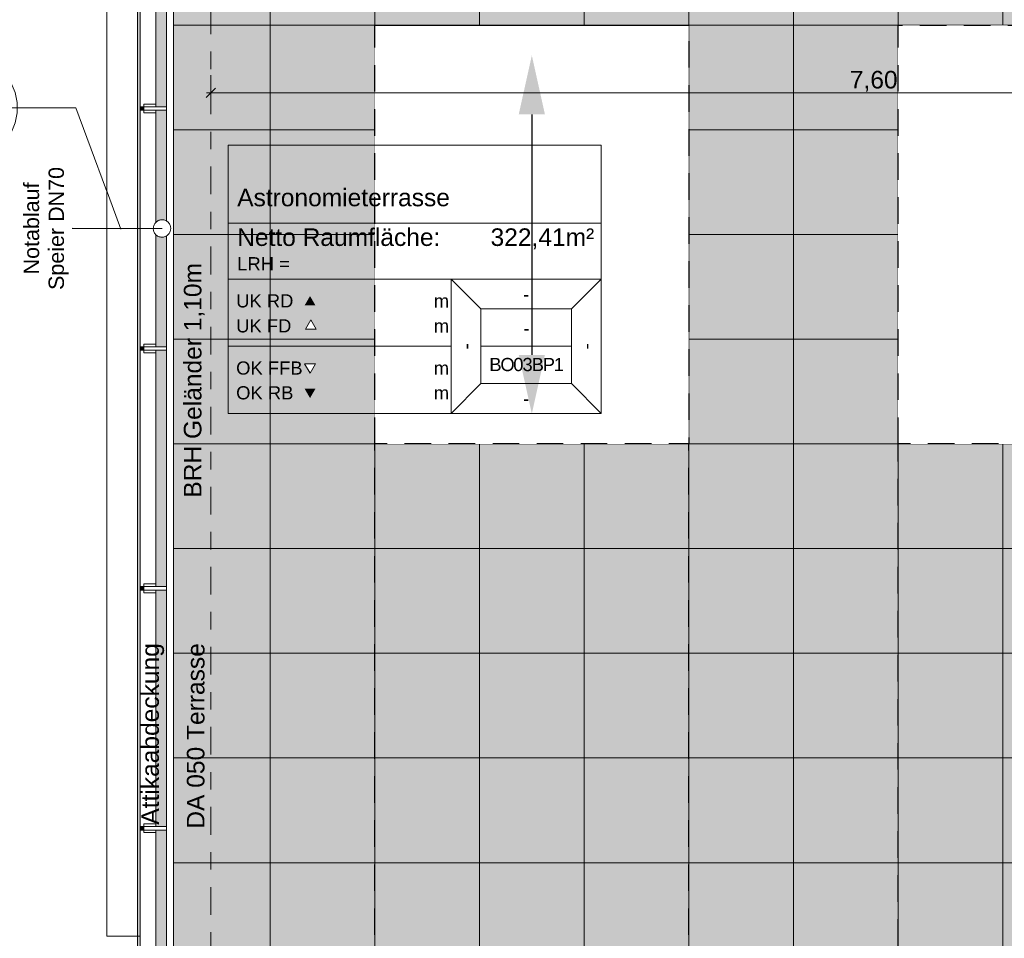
# Model space of a CAD drawing. Header units: metres. Extents: x -180 to 4, y -50 to 6.
# Tile 31 of 44: x -176.52 to -170.87, y -19.89 to -14.63. Entities that reach past the tile are written whole.
import ezdxf

# ---------------------------------------------------------------- set-up
doc = ezdxf.new("R2010")
doc.units = ezdxf.units.M
doc.header["$LTSCALE"] = 0.05
doc.header["$PDMODE"] = 1
doc.header["$PDSIZE"] = -2
doc.linetypes.add('ISO-02 Strichlinie', pattern=[3.81, 3.048, -0.762])
doc.linetypes.add('Linienart-53', pattern=[5.291531, 3.175, -1.058062, 0.352704, -0.705764])
doc.layers.get('0').update_dxf_attribs({"lineweight": 25})
for name, color, linetype, lineweight, true_color in [('30 -33 Aussenwände- 7 Fassade_ Elemente', 7, 'Continuous', 9, 0x00aacc), ('30 -34 Innenwände- 6 Elemente', 7, 'Continuous', 9, 0xff6633), ('30 -36 Dächer- 3 Dachbeläge', 7, 'Continuous', 15, 0x9999ff), ('30 -36 Dächer- 4 Dachbekleidungen', 7, 'Continuous', 9, 0xccccff), ('70 -72 Beschriftung- 1 Beschriftung allgemein', 7, 'Continuous', 9, 0xff6633), ('70 -72 Beschriftung- 7 Detailverweise', 7, 'Continuous', 9, 0x00dd00), ('70 -75 Raumstempel- 1 Raumstempel', 1, 'Continuous', 50, 0xff0000), ('70 -76 Bemaßung- 2 Allgemein', 7, 'Continuous', 5, 0x6666cc)]:
    doc.layers.add(name, color=color, linetype=linetype, lineweight=lineweight, true_color=true_color)
for name, color, linetype, lineweight in [('40 -41 Abwasser_Wasser_Gas- 2 Wasser-1', 7, 'Continuous', 15), ('60- 61 allgemeine Ausstattung- 4 Terrassen', 7, 'Continuous', 9), ('70 -71 Achsen- 1 Gebäudeachsen', 7, 'Linienart-53', 18), ('Keine', 7, 'Continuous', 9)]:
    doc.layers.add(name, color=color, linetype=linetype, lineweight=lineweight)
doc.styles.add('Arial', font='arial.ttf')
doc.dimstyles.new('k+k_klein', dxfattribs={"dimtxt": 0.160649, "dimasz": 0.05302, "dimexe": 0.05, "dimexo": 0.15, "dimgap": 0.005, "dimtad": 1, "dimdec": 3, "dimtxsty": 'Arial', "dimblk": 'VW_SLASH-2', "dimblk1": 'VW_SLASH-2', "dimblk2": 'VW_SLASH-2', "dimcen": 0, "dimdle": 0.025, "dimadec": 3, "dimazin": 0, "dimtfac": 0.75, "dimtdec": 3, "dimtix": 1, "dimtmove": 0, "dimatfit": 0, "dimldrblk": 'VW_FILLEDARROW', "dimfxl": 0.1, "dimfxlon": 1, "dimfrac": 2, "dimtolj": 1, "dimarcsym": 0})

# ---------------------------------------------------------------- blocks, each defined once
blk = doc.blocks.new('Gruppe-6674')
at = {"color": 255}
blk.add_wipeout([(-175.826, -12.117), (-175.826, -31.602), (-163.6783, -31.602), (-163.6783, -37.207), (-163.781, -37.207), (-163.781, -37.297), (-163.5883, -37.297), (-163.5883, -31.512), (-175.736, -31.512), (-175.736, -12.117)], dxfattribs=at).dxf.layer = '30 -34 Innenwände- 6 Elemente'
at = {"layer": '30 -34 Innenwände- 6 Elemente', "flags": 128}
blk.add_lwpolyline([(-175.826, -12.117), (-175.826, -31.602), (-163.6783, -31.602), (-163.6783, -37.207), (-163.781, -37.207), (-163.781, -37.297), (-163.5883, -37.297), (-163.5883, -31.512), (-175.736, -31.512), (-175.736, -12.117)], close=True, dxfattribs=at)
blk = doc.blocks.new('Gruppe-6675')
at = {"color": 255}
blk.add_wipeout([(-175.676, -12.117), (-175.676, -31.452), (-163.5283, -31.452), (-163.5283, -37.357), (-163.781, -37.357), (-163.781, -37.397), (-163.4883, -37.397), (-163.4883, -31.412), (-175.636, -31.412), (-175.636, -12.117)], dxfattribs=at).dxf.layer = '30 -34 Innenwände- 6 Elemente'
at = {"layer": '30 -34 Innenwände- 6 Elemente', "flags": 128}
blk.add_lwpolyline([(-175.676, -12.117), (-175.676, -31.452), (-163.5283, -31.452), (-163.5283, -37.357), (-163.781, -37.357), (-163.781, -37.397), (-163.4883, -37.397), (-163.4883, -31.412), (-175.636, -31.412), (-175.636, -12.117)], close=True, dxfattribs=at)
blk = doc.blocks.new('Gruppe-6676')
at = {"layer": '30 -34 Innenwände- 6 Elemente', "color": 7, "transparency": 33554687}
blk.add_blockref('Gruppe-6674', (0, 0), dxfattribs=at)
blk.add_blockref('Gruppe-6675', (0, 0), dxfattribs=at)
blk = doc.blocks.new('Gruppe-6677')
at = {"layer": '30 -34 Innenwände- 6 Elemente', "color": 7, "transparency": 33554687}
blk.add_blockref('Gruppe-6676', (0, 0), dxfattribs=at)
at = {"layer": '30 -34 Innenwände- 6 Elemente', "color": 0, "flags": 1}
for tag in ['IFC_UUID', 'instanceID']:
    blk.add_attdef(tag, (-175.826, -37.397), '', height=0.00018, dxfattribs=at)
blk = doc.blocks.new('_02-OG2_Tragwerk (2D)')
at = {"layer": '30 -34 Innenwände- 6 Elemente'}
blk.add_blockref('Gruppe-6677', (0, 0), dxfattribs=at)
blk = doc.blocks.new('Gruppe-7821')
at = {"layer": '70 -72 Beschriftung- 1 Beschriftung allgemein', "linetype": 'Continuous', "lineweight": 0}
blk.add_hatch(color=30, dxfattribs=at).paths.add_polyline_path([(-176.2126, -15.8228), (-176.2156, -15.822), (-176.2126, -15.8212)])
at = {"layer": '70 -72 Beschriftung- 1 Beschriftung allgemein', "lineweight": 5, "flags": 128}
blk.add_lwpolyline([(-176.2126, -15.8228), (-176.2156, -15.822), (-176.2126, -15.8212)], close=True, dxfattribs=at)
at = {"layer": '70 -72 Beschriftung- 1 Beschriftung allgemein', "insert": (-176.4937, -15.822), "char_height": 0.088103, "attachment_point": 2, "rotation": 90, "line_spacing_factor": 0.969685, "style": 'Arial'}
blk.add_mtext('Notablauf\\PSpeier DN70', dxfattribs=at)
at = {"color": 255}
blk.add_wipeout([(-175.676, -15.7787), (-175.6719, -15.7814), (-175.668, -15.7844), (-175.6645, -15.7879), (-175.6613, -15.7916), (-175.6585, -15.7956), (-175.6562, -15.7999), (-175.6542, -15.8044), (-175.6527, -15.8091), (-175.6517, -15.8139), (-175.6511, -15.8188), (-175.651, -15.8237), (-175.6514, -15.8286), (-175.6523, -15.8334), (-175.6537, -15.8381), (-175.6555, -15.8427), (-175.6577, -15.847), (-175.6604, -15.8512), (-175.6634, -15.855), (-175.6668, -15.8585), (-175.6706, -15.8617), (-175.6746, -15.8645), (-175.6789, -15.8669), (-175.6834, -15.8688), (-175.6881, -15.8703), (-175.6929, -15.8714), (-175.6977, -15.8719), (-175.7026, -15.872), (-175.7075, -15.8716), (-175.7124, -15.8707), (-175.7171, -15.8694), (-175.7216, -15.8676), (-175.726, -15.8653), (-175.7301, -15.8627), (-175.734, -15.8596), (-175.7375, -15.8562), (-175.7407, -15.8525), (-175.7435, -15.8484), (-175.7458, -15.8442), (-175.7478, -15.8397), (-175.7493, -15.835), (-175.7503, -15.8302), (-175.7509, -15.8253), (-175.751, -15.8204), (-175.7506, -15.8155), (-175.7497, -15.8107), (-175.7483, -15.806), (-175.7465, -15.8014), (-175.7443, -15.797), (-175.7416, -15.7929), (-175.7386, -15.7891), (-175.7352, -15.7855), (-175.7314, -15.7824), (-175.7274, -15.7796), (-175.7231, -15.7772), (-175.7186, -15.7752), (-175.7139, -15.7737), (-175.7091, -15.7727), (-175.7043, -15.7721), (-175.6994, -15.7721), (-175.6945, -15.7725), (-175.6896, -15.7733), (-175.6849, -15.7747), (-175.6804, -15.7765)], dxfattribs=at).dxf.layer = '40 -41 Abwasser_Wasser_Gas- 2 Wasser-1'
at = {"layer": '40 -41 Abwasser_Wasser_Gas- 2 Wasser-1', "flags": 128}
blk.add_lwpolyline([(-175.676, -15.7787), (-175.6719, -15.7814), (-175.668, -15.7844), (-175.6645, -15.7879), (-175.6613, -15.7916), (-175.6585, -15.7956), (-175.6562, -15.7999), (-175.6542, -15.8044), (-175.6527, -15.8091), (-175.6517, -15.8139), (-175.6511, -15.8188), (-175.651, -15.8237), (-175.6514, -15.8286), (-175.6523, -15.8334), (-175.6537, -15.8381), (-175.6555, -15.8427), (-175.6577, -15.847), (-175.6604, -15.8512), (-175.6634, -15.855), (-175.6668, -15.8585), (-175.6706, -15.8617), (-175.6746, -15.8645), (-175.6789, -15.8669), (-175.6834, -15.8688), (-175.6881, -15.8703), (-175.6929, -15.8714), (-175.6977, -15.8719), (-175.7026, -15.872), (-175.7075, -15.8716), (-175.7124, -15.8707), (-175.7171, -15.8694), (-175.7216, -15.8676), (-175.726, -15.8653), (-175.7301, -15.8627), (-175.734, -15.8596), (-175.7375, -15.8562), (-175.7407, -15.8525), (-175.7435, -15.8484), (-175.7458, -15.8442), (-175.7478, -15.8397), (-175.7493, -15.835), (-175.7503, -15.8302), (-175.7509, -15.8253), (-175.751, -15.8204), (-175.7506, -15.8155), (-175.7497, -15.8107), (-175.7483, -15.806), (-175.7465, -15.8014), (-175.7443, -15.797), (-175.7416, -15.7929), (-175.7386, -15.7891), (-175.7352, -15.7855), (-175.7314, -15.7824), (-175.7274, -15.7796), (-175.7231, -15.7772), (-175.7186, -15.7752), (-175.7139, -15.7737), (-175.7091, -15.7727), (-175.7043, -15.7721), (-175.6994, -15.7721), (-175.6945, -15.7725), (-175.6896, -15.7733), (-175.6849, -15.7747), (-175.6804, -15.7765)], close=True, dxfattribs=at)
at = {"layer": '70 -72 Beschriftung- 1 Beschriftung allgemein'}
blk.add_line((-175.701, -15.822), (-176.2156, -15.822), dxfattribs=at)
blk = doc.blocks.new('Gruppe-7895')
at = {"layer": '70 -72 Beschriftung- 7 Detailverweise'}
blk.add_line((-0.335, 0), (-0.935, 0), dxfattribs=at)
at = {"layer": '70 -72 Beschriftung- 7 Detailverweise', "flags": 128}
blk.add_lwpolyline([(-0.335, 0), (-0.3364, -0.0294), (-0.3408, -0.0585), (-0.3479, -0.0871), (-0.3578, -0.1148), (-0.3704, -0.1414), (-0.3856, -0.1667), (-0.4031, -0.1903), (-0.4229, -0.2121), (-0.4447, -0.2319), (-0.4683, -0.2494), (-0.4936, -0.2646), (-0.5202, -0.2772), (-0.5479, -0.2871), (-0.5765, -0.2942), (-0.6056, -0.2986), (-0.635, -0.3), (-0.6644, -0.2986), (-0.6935, -0.2942), (-0.7221, -0.2871), (-0.7498, -0.2772), (-0.7764, -0.2646), (-0.8017, -0.2494), (-0.8253, -0.2319), (-0.8471, -0.2121), (-0.8669, -0.1903), (-0.8844, -0.1667), (-0.8996, -0.1414), (-0.9122, -0.1148), (-0.9221, -0.0871), (-0.9292, -0.0585), (-0.9336, -0.0294), (-0.935, 0), (-0.9336, 0.0294), (-0.9292, 0.0585), (-0.9221, 0.0871), (-0.9122, 0.1148), (-0.8996, 0.1414), (-0.8844, 0.1667), (-0.8669, 0.1903), (-0.8471, 0.2121), (-0.8253, 0.2319), (-0.8017, 0.2494), (-0.7764, 0.2646), (-0.7498, 0.2772), (-0.7221, 0.2871), (-0.6935, 0.2942), (-0.6644, 0.2986), (-0.635, 0.3), (-0.6056, 0.2986), (-0.5765, 0.2942), (-0.5479, 0.2871), (-0.5202, 0.2772), (-0.4936, 0.2646), (-0.4683, 0.2494), (-0.4447, 0.2319), (-0.4229, 0.2121), (-0.4031, 0.1903), (-0.3856, 0.1667), (-0.3704, 0.1414), (-0.3578, 0.1148), (-0.3479, 0.0871), (-0.3408, 0.0585), (-0.3364, 0.0294)], close=True, dxfattribs=at)
at = {"layer": '70 -72 Beschriftung- 7 Detailverweise'}
blk.add_point((-0.635, 0), dxfattribs=at)
at = {"layer": '70 -72 Beschriftung- 7 Detailverweise', "line_spacing_factor": 0.96878, "style": 'Arial'}
for s, insert, char_height, attachment_point in [('D', (-0.635, 0.0046), 0.1007, 8), ('DA_117', (-0.635, -0.0267), 0.10069, 2)]:
    blk.add_mtext(s, dxfattribs=dict(at, insert=insert, char_height=char_height, attachment_point=attachment_point))
blk = doc.blocks.new('Referenzmarkierung-56')
at = {"layer": '70 -72 Beschriftung- 7 Detailverweise', "transparency": 33554687}
for q in [(-0.635, 0), (0.259, -0.6956)]:
    blk.add_line((0, 0), q, dxfattribs=at)
at = {"layer": '70 -72 Beschriftung- 7 Detailverweise', "color": 7, "transparency": 33554687}
blk.add_blockref('Gruppe-7895', (0, 0), dxfattribs=at)
blk = doc.blocks.new('Gruppe-7918')
at = {"layer": '70 -72 Beschriftung- 1 Beschriftung allgemein', "char_height": 0.100689, "rotation": 90, "line_spacing_factor": 0.970891, "style": 'Arial'}
for s, insert, attachment_point in [('BRH Geländer 1,10m', (-175.4563, -17.3646), 7), ('Attikaabdeckung', (-175.6884, -18.1987), 9), ('DA 050 Terrasse', (-175.4563, -18.1987), 9)]:
    blk.add_mtext(s, dxfattribs=dict(at, insert=insert, attachment_point=attachment_point))
blk = doc.blocks.new('Gruppe-8036')
at = {"color": 255}
blk.add_wipeout([(-175.736, -19.2495), (-175.806, -19.2495), (-175.806, -19.2695), (-175.736, -19.2695)], dxfattribs=at).dxf.layer = '30 -36 Dächer- 4 Dachbekleidungen'
at = {"layer": '30 -36 Dächer- 3 Dachbeläge', "linetype": 'Continuous', "lineweight": 0, "transparency": 33554687}
blk.add_hatch(color=254, dxfattribs=at).paths.add_polyline_path([(-175.826, -19.2495), (-175.806, -19.2495), (-175.806, -19.2695), (-175.826, -19.2695)])
at = {"layer": '30 -36 Dächer- 3 Dachbeläge', "color": 254, "linetype": 'Continuous', "lineweight": 9, "true_color": 0xccccff, "transparency": 33554687, "flags": 128}
blk.add_lwpolyline([(-175.826, -19.2495), (-175.806, -19.2495), (-175.806, -19.2695), (-175.826, -19.2695)], dxfattribs=at)
at = {"layer": '30 -36 Dächer- 4 Dachbekleidungen', "flags": 128}
for points in [[(-175.736, -19.2345), (-175.806, -19.2345), (-175.806, -19.2495)], [(-175.736, -19.2495), (-175.806, -19.2495), (-175.806, -19.2695), (-175.736, -19.2695)], [(-175.736, -19.2845), (-175.806, -19.2845), (-175.806, -19.2695)]]:
    blk.add_lwpolyline(points, dxfattribs=at)
at = {"color": 255}
blk.add_wipeout([(-175.736, -19.2495), (-175.676, -19.2495), (-175.676, -19.2695), (-175.736, -19.2695)], dxfattribs=at).dxf.layer = '30 -36 Dächer- 4 Dachbekleidungen'
at = {"layer": '30 -36 Dächer- 4 Dachbekleidungen', "flags": 128}
blk.add_lwpolyline([(-175.736, -19.2495), (-175.676, -19.2495), (-175.676, -19.2695), (-175.736, -19.2695)], dxfattribs=at)
blk = doc.blocks.new('Gruppe-8037')
at = {"color": 255}
blk.add_wipeout([(-175.736, -17.8745), (-175.806, -17.8745), (-175.806, -17.8945), (-175.736, -17.8945)], dxfattribs=at).dxf.layer = '30 -36 Dächer- 4 Dachbekleidungen'
at = {"layer": '30 -36 Dächer- 3 Dachbeläge', "linetype": 'Continuous', "lineweight": 0, "transparency": 33554687}
blk.add_hatch(color=254, dxfattribs=at).paths.add_polyline_path([(-175.826, -17.8745), (-175.806, -17.8745), (-175.806, -17.8945), (-175.826, -17.8945)])
at = {"layer": '30 -36 Dächer- 3 Dachbeläge', "color": 254, "linetype": 'Continuous', "lineweight": 9, "true_color": 0xccccff, "transparency": 33554687, "flags": 128}
blk.add_lwpolyline([(-175.826, -17.8745), (-175.806, -17.8745), (-175.806, -17.8945), (-175.826, -17.8945)], dxfattribs=at)
at = {"layer": '30 -36 Dächer- 4 Dachbekleidungen', "flags": 128}
for points in [[(-175.736, -17.8595), (-175.806, -17.8595), (-175.806, -17.8745)], [(-175.736, -17.8745), (-175.806, -17.8745), (-175.806, -17.8945), (-175.736, -17.8945)], [(-175.736, -17.9095), (-175.806, -17.9095), (-175.806, -17.8945)]]:
    blk.add_lwpolyline(points, dxfattribs=at)
at = {"color": 255}
blk.add_wipeout([(-175.736, -17.8745), (-175.676, -17.8745), (-175.676, -17.8945), (-175.736, -17.8945)], dxfattribs=at).dxf.layer = '30 -36 Dächer- 4 Dachbekleidungen'
at = {"layer": '30 -36 Dächer- 4 Dachbekleidungen', "flags": 128}
blk.add_lwpolyline([(-175.736, -17.8745), (-175.676, -17.8745), (-175.676, -17.8945), (-175.736, -17.8945)], dxfattribs=at)
blk = doc.blocks.new('Gruppe-8038')
at = {"color": 255}
blk.add_wipeout([(-175.736, -16.4995), (-175.806, -16.4995), (-175.806, -16.5195), (-175.736, -16.5195)], dxfattribs=at).dxf.layer = '30 -36 Dächer- 4 Dachbekleidungen'
at = {"layer": '30 -36 Dächer- 3 Dachbeläge', "linetype": 'Continuous', "lineweight": 0, "transparency": 33554687}
blk.add_hatch(color=254, dxfattribs=at).paths.add_polyline_path([(-175.826, -16.4995), (-175.806, -16.4995), (-175.806, -16.5195), (-175.826, -16.5195)])
at = {"layer": '30 -36 Dächer- 3 Dachbeläge', "color": 254, "linetype": 'Continuous', "lineweight": 9, "true_color": 0xccccff, "transparency": 33554687, "flags": 128}
blk.add_lwpolyline([(-175.826, -16.4995), (-175.806, -16.4995), (-175.806, -16.5195), (-175.826, -16.5195)], dxfattribs=at)
at = {"layer": '30 -36 Dächer- 4 Dachbekleidungen', "flags": 128}
for points in [[(-175.736, -16.4845), (-175.806, -16.4845), (-175.806, -16.4995)], [(-175.736, -16.4995), (-175.806, -16.4995), (-175.806, -16.5195), (-175.736, -16.5195)], [(-175.736, -16.5345), (-175.806, -16.5345), (-175.806, -16.5195)]]:
    blk.add_lwpolyline(points, dxfattribs=at)
at = {"color": 255}
blk.add_wipeout([(-175.736, -16.4995), (-175.676, -16.4995), (-175.676, -16.5195), (-175.736, -16.5195)], dxfattribs=at).dxf.layer = '30 -36 Dächer- 4 Dachbekleidungen'
at = {"layer": '30 -36 Dächer- 4 Dachbekleidungen', "flags": 128}
blk.add_lwpolyline([(-175.736, -16.4995), (-175.676, -16.4995), (-175.676, -16.5195), (-175.736, -16.5195)], dxfattribs=at)
blk = doc.blocks.new('Gruppe-8039')
at = {"color": 255}
blk.add_wipeout([(-175.736, -15.1245), (-175.806, -15.1245), (-175.806, -15.1445), (-175.736, -15.1445)], dxfattribs=at).dxf.layer = '30 -36 Dächer- 4 Dachbekleidungen'
at = {"layer": '30 -36 Dächer- 3 Dachbeläge', "linetype": 'Continuous', "lineweight": 0, "transparency": 33554687}
blk.add_hatch(color=254, dxfattribs=at).paths.add_polyline_path([(-175.826, -15.1245), (-175.806, -15.1245), (-175.806, -15.1445), (-175.826, -15.1445)])
at = {"layer": '30 -36 Dächer- 3 Dachbeläge', "color": 254, "linetype": 'Continuous', "lineweight": 9, "true_color": 0xccccff, "transparency": 33554687, "flags": 128}
blk.add_lwpolyline([(-175.826, -15.1245), (-175.806, -15.1245), (-175.806, -15.1445), (-175.826, -15.1445)], dxfattribs=at)
at = {"layer": '30 -36 Dächer- 4 Dachbekleidungen', "flags": 128}
for points in [[(-175.736, -15.1095), (-175.806, -15.1095), (-175.806, -15.1245)], [(-175.736, -15.1245), (-175.806, -15.1245), (-175.806, -15.1445), (-175.736, -15.1445)], [(-175.736, -15.1595), (-175.806, -15.1595), (-175.806, -15.1445)]]:
    blk.add_lwpolyline(points, dxfattribs=at)
at = {"color": 255}
blk.add_wipeout([(-175.736, -15.1245), (-175.676, -15.1245), (-175.676, -15.1445), (-175.736, -15.1445)], dxfattribs=at).dxf.layer = '30 -36 Dächer- 4 Dachbekleidungen'
at = {"layer": '30 -36 Dächer- 4 Dachbekleidungen', "flags": 128}
blk.add_lwpolyline([(-175.736, -15.1245), (-175.676, -15.1245), (-175.676, -15.1445), (-175.736, -15.1445)], dxfattribs=at)
blk = doc.blocks.new('Gruppe-8382')
at = {"layer": '60- 61 allgemeine Ausstattung- 4 Terrassen', "color": 252, "linetype": 'Continuous', "lineweight": 25, "true_color": 0x888888, "transparency": 33554687}
blk.add_line((-173.581, -15.1679), (-173.581, -16.5462), dxfattribs=at)
for points in [[(-173.656, -15.1679), (-173.581, -14.8302), (-173.506, -15.1679)], [(-173.656, -16.5462), (-173.581, -16.8839), (-173.506, -16.5462)]]:
    blk.add_solid(points, dxfattribs=at)
blk = doc.blocks.new('Gruppe-8397')
at = {"layer": '30 -36 Dächer- 3 Dachbeläge', "linetype": 'Continuous', "lineweight": 0}
blk.add_hatch(color=254, dxfattribs=at).paths.add_polyline_path([(-175.84099996, -12.11704198), (-175.84099996, -31.61704198), (-163.52826764, -31.61704198), (-163.52826764, -31.45204198), (-175.67599996, -31.45204198), (-175.67599996, -12.11704198)])
at = {"layer": '60- 61 allgemeine Ausstattung- 4 Terrassen', "linetype": 'Continuous', "lineweight": 9, "transparency": 33554534}
h = blk.add_hatch(dxfattribs=at)
h.set_pattern_fill('Platte 60_60 SRF', style=0, pattern_type=2)
h.set_pattern_definition([(90, (-168.481, -14.65704), (-0.6, 7e-17), []), (0, (-168.481, -14.65704), (0, 0.6), [])])
h.paths.add_polyline_path([(-175.67599996, -12.29404198), (-160.12099996, -12.29404198), (-160.12099996, -31.45204198), (-175.67599996, -31.45204198)])
at = {"layer": '30 -36 Dächer- 3 Dachbeläge', "flags": 128}
blk.add_lwpolyline([(-175.84099996, -12.11704198), (-175.84099996, -31.61704198), (-163.52826764, -31.61704198), (-163.52826764, -31.45204198), (-175.67599996, -31.45204198), (-175.67599996, -12.11704198)], close=True, dxfattribs=at)
at = {"layer": '60- 61 allgemeine Ausstattung- 4 Terrassen', "color": 252, "linetype": 'Continuous', "lineweight": 9, "true_color": 0x888888, "flags": 128}
blk.add_lwpolyline([(-175.67599996, -12.29404198), (-160.12099996, -12.29404198), (-160.12099996, -31.45204198), (-175.67599996, -31.45204198)], close=True, dxfattribs=at)
at = {"layer": '70 -72 Beschriftung- 7 Detailverweise', "transparency": 33554687}
blk.add_line((-176.19580921, -15.13016349), (-176.83080921, -15.13016349), dxfattribs=at)
at = {"color": 255}
blk.add_wipeout([(-176.01799996, -11.76704198), (-175.84099996, -11.76704198), (-175.84099996, -19.87704198), (-176.01799996, -19.87704198)], dxfattribs=at).dxf.layer = '30 -33 Aussenwände- 7 Fassade_ Elemente'
at = {"color": 255, "linetype": 'ISO-02 Strichlinie', "lineweight": 25, "transparency": 33554559}
blk.add_wipeout([(-174.48099996, -17.05704198), (-174.48099996, -14.65704198), (-172.68099996, -14.65704198), (-172.68099996, -17.05704198)], dxfattribs=at).dxf.layer = '60- 61 allgemeine Ausstattung- 4 Terrassen'
at = {"layer": '30 -33 Aussenwände- 7 Fassade_ Elemente', "flags": 128}
blk.add_lwpolyline([(-176.01799996, -11.76704198), (-175.84099996, -11.76704198), (-175.84099996, -19.87704198), (-176.01799996, -19.87704198)], close=True, dxfattribs=at)
at = {"layer": '60- 61 allgemeine Ausstattung- 4 Terrassen', "color": 252, "linetype": 'ISO-02 Strichlinie', "lineweight": 25, "true_color": 0x888888, "transparency": 33554687}
for p, q in [((-174.48099996, -23.65704198), (-174.48099996, -17.05704198)), ((-172.68099996, -23.65704198), (-172.68099996, -17.05704198))]:
    blk.add_line(p, q, dxfattribs=at)
at = {"layer": '60- 61 allgemeine Ausstattung- 4 Terrassen', "color": 252, "linetype": 'ISO-02 Strichlinie', "lineweight": 25, "true_color": 0x888888, "transparency": 33554687, "flags": 128}
blk.add_lwpolyline([(-174.48099996, -17.05704198), (-174.48099996, -14.65704198), (-172.68099996, -14.65704198), (-172.68099996, -17.05704198)], close=True, dxfattribs=at)
at = {"color": 255}
blk.add_wipeout([(-163.48826764, -31.41204198), (-175.63599996, -31.41204198), (-175.63599996, -12.11704198), (-175.67599996, -12.11704198), (-175.67599996, -31.45204198), (-163.48826764, -31.45204198)], dxfattribs=at).dxf.layer = '30 -36 Dächer- 4 Dachbekleidungen'
at = {"layer": '30 -36 Dächer- 4 Dachbekleidungen', "flags": 128}
blk.add_lwpolyline([(-163.48826764, -31.41204198), (-175.63599996, -31.41204198), (-175.63599996, -12.11704198), (-175.67599996, -12.11704198), (-175.67599996, -31.45204198), (-163.48826764, -31.45204198)], close=True, dxfattribs=at)
at = {"color": 255}
blk.add_wipeout([(-175.82599996, -12.11704198), (-175.82599996, -31.60204198), (-163.58826764, -31.60204198), (-163.58826764, -31.51204198), (-175.73599996, -31.51204198), (-175.73599996, -12.11704198)], dxfattribs=at).dxf.layer = '30 -36 Dächer- 4 Dachbekleidungen'
at = {"layer": '30 -36 Dächer- 4 Dachbekleidungen', "flags": 128}
blk.add_lwpolyline([(-175.82599996, -12.11704198), (-175.82599996, -31.60204198), (-163.58826764, -31.60204198), (-163.58826764, -31.51204198), (-175.73599996, -31.51204198), (-175.73599996, -12.11704198)], close=True, dxfattribs=at)
at = {"layer": '60- 61 allgemeine Ausstattung- 4 Terrassen', "color": 252, "linetype": 'ISO-02 Strichlinie', "lineweight": 25, "true_color": 0x888888, "transparency": 33554687}
blk.add_line((-174.48099996, -14.65704198), (-172.68099996, -14.65704198), dxfattribs=at)
at = {"layer": '60- 61 allgemeine Ausstattung- 4 Terrassen', "color": 7, "transparency": 33554687}
blk.add_blockref('Gruppe-8382', (0, 0), dxfattribs=at)
at = {"layer": '40 -41 Abwasser_Wasser_Gas- 2 Wasser-1', "color": 7}
blk.add_blockref('Gruppe-7821', (0, 0), dxfattribs=at)
at = {"layer": '70 -72 Beschriftung- 1 Beschriftung allgemein', "color": 7}
blk.add_blockref('Gruppe-8039', (0, 0), dxfattribs=at)
at = {"color": 255, "linetype": 'ISO-02 Strichlinie', "lineweight": 25, "transparency": 33554559}
blk.add_wipeout([(-171.48099996, -17.05704198), (-171.48099996, -14.65704198), (-169.68099996, -14.65704198), (-169.68099996, -17.05704198)], dxfattribs=at).dxf.layer = '60- 61 allgemeine Ausstattung- 4 Terrassen'
at = {"layer": '60- 61 allgemeine Ausstattung- 4 Terrassen', "color": 252, "linetype": 'ISO-02 Strichlinie', "lineweight": 25, "true_color": 0x888888, "transparency": 33554687}
blk.add_line((-171.48099996, -22.45704198), (-171.48099996, -17.05704198), dxfattribs=at)
at = {"layer": '60- 61 allgemeine Ausstattung- 4 Terrassen', "color": 252, "linetype": 'ISO-02 Strichlinie', "lineweight": 25, "true_color": 0x888888, "transparency": 33554687, "flags": 128}
blk.add_lwpolyline([(-171.48099996, -17.05704198), (-171.48099996, -14.65704198), (-169.68099996, -14.65704198), (-169.68099996, -17.05704198)], close=True, dxfattribs=at)
at = {"layer": '70 -72 Beschriftung- 7 Detailverweise', "transparency": 33554687}
blk.add_line((-176.19580921, -15.13016349), (-175.93682651, -15.8257924), dxfattribs=at)
at = {"layer": '70 -72 Beschriftung- 1 Beschriftung allgemein', "color": 7}
blk.add_blockref('Gruppe-7918', (0, 0), dxfattribs=at)
at = {"layer": '70 -72 Beschriftung- 7 Detailverweise'}
blk.add_blockref('Referenzmarkierung-56', (-176.19580921, -15.13016349), dxfattribs=at)
at = {"layer": '70 -72 Beschriftung- 1 Beschriftung allgemein', "color": 7}
for name in ['Gruppe-8038', 'Gruppe-8037', 'Gruppe-8036']:
    blk.add_blockref(name, (0, 0), dxfattribs=at)
blk = doc.blocks.new('Gruppe-8639')
at = {"layer": '70 -75 Raumstempel- 1 Raumstempel', "color": 7, "linetype": 'Continuous', "lineweight": 9, "transparency": 33554687}
for p, q in [((-175.321, -15.344), (-175.321, -16.8817)), ((-173.1843, -15.344), (-175.321, -15.344)), ((-173.1843, -16.8817), (-173.1843, -15.344)), ((-173.1843, -15.7908), (-175.321, -15.7908)), ((-175.321, -16.1129), (-174.0428, -16.1129)), ((-173.8732, -16.2833), (-174.0428, -16.1129)), ((-173.1843, -16.1129), (-174.0428, -16.1129)), ((-174.0428, -16.1129), (-174.0428, -16.8817)), ((-174.0428, -16.1129), (-173.1843, -16.1129)), ((-173.3539, -16.2833), (-173.1843, -16.1129)), ((-173.8732, -16.7113), (-173.8732, -16.2833)), ((-173.8732, -16.2833), (-173.3539, -16.2833)), ((-173.3539, -16.7113), (-173.3539, -16.2833)), ((-175.321, -16.4973), (-174.0428, -16.4973)), ((-173.3539, -16.4973), (-173.8732, -16.4973)), ((-173.8732, -16.7113), (-174.0428, -16.8817)), ((-173.8732, -16.7113), (-173.3539, -16.7113)), ((-173.3539, -16.7113), (-173.1843, -16.8817)), ((-173.1843, -16.8817), (-175.321, -16.8817))]:
    blk.add_line(p, q, dxfattribs=at)
for points in [[(-174.8217, -16.2626), (-174.8524, -16.2093), (-174.8832, -16.2626)], [(-174.8217, -16.7408), (-174.8524, -16.7941), (-174.8832, -16.7408)]]:
    blk.add_solid(points, dxfattribs=at)
at = {"layer": '70 -75 Raumstempel- 1 Raumstempel', "color": 7, "transparency": 33554687, "style": 'Arial'}
for s, insert, char_height, attachment_point, rotation, line_spacing_factor in [('Astronomieterrasse', (-175.27, -15.5941), 0.100689, 1, 0, 0.970891), ('322,41m²', (-173.2233, -15.8215), 0.10069, 3, 0, 0.96878), ('Netto Raumfläche:', (-175.27, -15.8215), 0.100689, 1, 0, 0.96878), ('-', (-173.6136, -16.1996), 0.0755, 5, 0, 0.973705), ('{\\T0.9;-}', (-173.6136, -16.3943), 0.07552, 5, 0, 0.973705), ('-', (-173.9582, -16.4973), 0.0755, 5, 90, 0.973705), ('-', (-173.2692, -16.4973), 0.0755, 5, 90, 0.973705), ('{\\T0.9;BO03BP1}', (-173.6136, -16.6023), 0.075516, 5, 0, 0.973705), ('-', (-173.6136, -16.7978), 0.0755, 5, 0, 0.973705)]:
    blk.add_mtext(s, dxfattribs=dict(at, insert=insert, char_height=char_height, attachment_point=attachment_point, rotation=rotation, line_spacing_factor=line_spacing_factor))
at = {"layer": '70 -75 Raumstempel- 1 Raumstempel', "color": 7, "transparency": 33554687, "rotation": 0, "style": 'Arial'}
for s, insert, char_height, width, attachment_point, line_spacing_factor in [('LRH = ', (-175.27, -15.9864), 0.07552, 2.046762, 1, 0.968077), ('UK RD', (-175.276, -16.2374), 0.07552, 0.3787, 4, 0.973705), ('m', (-174.0553, -16.2374), 0.0755, 0.105423, 6, 0.973705), ('UK FD', (-175.276, -16.3806), 0.07552, 0.3787, 4, 0.973705), ('m', (-174.0553, -16.3806), 0.0755, 0.105423, 6, 0.973705), ('OK FFB', (-175.276, -16.6223), 0.07552, 0.401981, 4, 0.973705), ('m', (-174.0553, -16.6223), 0.0755, 0.105423, 6, 0.973705), ('OK RB', (-175.276, -16.7643), 0.07552, 0.401981, 4, 0.973705), ('m', (-174.0553, -16.7643), 0.0755, 0.105423, 6, 0.973705)]:
    blk.add_mtext(s, dxfattribs=dict(at, insert=insert, char_height=char_height, width=width, attachment_point=attachment_point, line_spacing_factor=line_spacing_factor))
at = {"color": 255, "linetype": 'Continuous', "lineweight": 9, "transparency": 33554687}
for points in [[(-174.8174, -16.3991), (-174.8482, -16.3458), (-174.879, -16.3991)], [(-174.8217, -16.5972), (-174.8524, -16.6505), (-174.8832, -16.5972)]]:
    blk.add_wipeout(points, dxfattribs=at).dxf.layer = '70 -75 Raumstempel- 1 Raumstempel'
at = {"layer": '70 -75 Raumstempel- 1 Raumstempel', "color": 7, "linetype": 'Continuous', "lineweight": 9, "transparency": 33554687, "flags": 128}
for points in [[(-174.8174, -16.3991), (-174.8482, -16.3458), (-174.879, -16.3991)], [(-174.8217, -16.5972), (-174.8524, -16.6505), (-174.8832, -16.5972)]]:
    blk.add_lwpolyline(points, close=True, dxfattribs=at)
blk = doc.blocks.new('Gruppe-8640')
at = {"layer": '70 -75 Raumstempel- 1 Raumstempel', "color": 7, "transparency": 33554687}
blk.add_blockref('Gruppe-8639', (0, 0), dxfattribs=at)
blk = doc.blocks.new('_OG2_2D (2D)')
at = {"layer": '30 -33 Aussenwände- 7 Fassade_ Elemente', "flags": 128}
blk.add_lwpolyline([(-99.03099996, -31.79404198), (-99.03099996, -39.83704198), (-160.61099996, -39.83704198), (-160.61099996, -31.58704198), (-175.81099996, -31.58704198), (-175.81099996, -12.08704198)], dxfattribs=at)
at = {"color": 255}
blk.add_wipeout([(-176.01799996, -11.76704198), (-175.81099996, -11.76704198), (-175.81099996, -19.87704198), (-176.01799996, -19.87704198)], dxfattribs=at).dxf.layer = '30 -33 Aussenwände- 7 Fassade_ Elemente'
at = {"layer": '70 -75 Raumstempel- 1 Raumstempel', "linetype": 'Continuous', "lineweight": 0, "true_color": 0xff0000}
blk.add_hatch(color=1, dxfattribs=at).paths.add_polyline_path([(-175.81099996, -12.08704198), (-175.81099996, -31.58704198), (-163.49099996, -31.58704198), (-163.49099996, -37.18704198), (-163.78099996, -37.18704198), (-163.78099996, -39.40704198), (-160.81799996, -39.40704198), (-160.81799996, -31.58704198), (-160.22099996, -31.58704198), (-160.22099996, -12.29404198), (-175.38099996, -12.29404198), (-175.38099996, -12.08704198)])
at = {"layer": '30 -33 Aussenwände- 7 Fassade_ Elemente', "flags": 128}
blk.add_lwpolyline([(-176.01799996, -11.76704198), (-175.81099996, -11.76704198), (-175.81099996, -19.87704198), (-176.01799996, -19.87704198)], close=True, dxfattribs=at)
at = {"layer": '70 -75 Raumstempel- 1 Raumstempel', "flags": 128}
blk.add_lwpolyline([(-175.81099996, -12.08704198), (-175.81099996, -31.58704198), (-163.49099996, -31.58704198), (-163.49099996, -37.18704198), (-163.78099996, -37.18704198), (-163.78099996, -39.40704198), (-160.81799996, -39.40704198), (-160.81799996, -31.58704198), (-160.22099996, -31.58704198), (-160.22099996, -12.29404198), (-175.38099996, -12.29404198), (-175.38099996, -12.08704198)], close=True, dxfattribs=at)
at = {"layer": '70 -72 Beschriftung- 1 Beschriftung allgemein', "color": 7}
blk.add_blockref('Gruppe-8397', (0, 0), dxfattribs=at)
at = {"layer": '70 -75 Raumstempel- 1 Raumstempel', "transparency": 33554687}
blk.add_blockref('Gruppe-8640', (0, 0), dxfattribs=at)
blk = doc.blocks.new('VW_SLASH-2')
at = {"color": 0, "linetype": 'ByBlock', "lineweight": -2, "transparency": 16777216}
blk.add_line((0.47, 0), (-1, 0), dxfattribs=at)
at = {"color": 0, "lineweight": 5, "transparency": 16777216, "flags": 128}
blk.add_lwpolyline([(0.5, 0.5), (-0.5, -0.5)], dxfattribs=at)
blk = doc.blocks.new('*D11370')
at = {"layer": '70 -76 Bemaßung- 2 Allgemein', "color": 0, "lineweight": -2}
for p, q in [((-175.421, -14.944), (-175.421, -15.094)), ((-167.821, -14.944), (-167.821, -15.094)), ((-167.874, -15.044), (-175.368, -15.044))]:
    blk.add_line(p, q, dxfattribs=at)
at = {"layer": 'Defpoints', "color": 0}
for p in [(-175.421, -14.544), (-167.821, -14.544), (-175.421, -15.044)]:
    blk.add_point(p, dxfattribs=at)
at = {"layer": '70 -76 Bemaßung- 2 Allgemein', "color": 0, "lineweight": -2, "xscale": 0.05302001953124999, "yscale": 0.05302001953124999, "zscale": 0.05302001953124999, "rotation": 180}
blk.add_blockref('VW_SLASH-2', (-175.421, -15.044), dxfattribs=at)
at = {"layer": '70 -76 Bemaßung- 2 Allgemein', "color": 0, "lineweight": -2, "xscale": 0.05302001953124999, "yscale": 0.05302001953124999, "zscale": 0.05302001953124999}
blk.add_blockref('VW_SLASH-2', (-167.821, -15.044), dxfattribs=at)
at = {"layer": '70 -76 Bemaßung- 2 Allgemein', "color": 0, "insert": (-171.621, -14.9786), "char_height": 0.10069, "attachment_point": 5, "style": 'Arial'}
blk.add_mtext('\\A1;7,60', dxfattribs=at)
blk = doc.blocks.new('VW_FILLEDARROW')
at = {"linetype": 'Continuous', "lineweight": 0, "transparency": 16777216}
blk.add_hatch(color=0, dxfattribs=at).paths.add_polyline_path([(-2.83, 0.76), (0, 0), (-2.83, -0.76)])
at = {"color": 0, "lineweight": 5, "transparency": 16777216, "flags": 128}
blk.add_lwpolyline([(-2.83, 0.76), (0, 0), (-2.83, -0.76)], close=True, dxfattribs=at)
blk = doc.blocks.new('_Achsen (3D)')
at = {"layer": '70 -71 Achsen- 1 Gebäudeachsen', "transparency": 33554687}
blk.add_line((-175.421, 3.8), (-175.421, -46.172), dxfattribs=at)
blk = doc.blocks.new('Gruppe-9804')
at = {"layer": '70 -76 Bemaßung- 2 Allgemein'}
dim = blk.add_linear_dim(base=(-175.42099996, -15.04404198), p1=(-167.82099996, -14.54404198), p2=(-175.42099996, -14.54404198), text='7,60', dimstyle='k+k_klein', override={"dimtxt": 0.100689, "dimgap": 0.005, "dimdec": 8, "dimpost": '<>', "dimtxsty": 'Arial', "dimtmove": 2}, dxfattribs=at)
dim.commit()
dim.dimension.update_dxf_attribs({"geometry": '*D11370', "text_midpoint": (-171.62099996, -14.97857844)})
blk = doc.blocks.new('_OG2_2D Bemaßung_ Beschriftung (2D)')
at = {"layer": '70 -76 Bemaßung- 2 Allgemein'}
blk.add_blockref('Gruppe-9804', (0, 0), dxfattribs=at)

msp = doc.modelspace()

# ---------------------------------------------------------------- block references
at = {"layer": 'Keine', "color": 1}
msp.add_blockref('_02-OG2_Tragwerk (2D)', (0, 0), dxfattribs=at)

# ---------------------------------------------------------------- next in the draw order: block references
msp.add_blockref('_OG2_2D (2D)', (0, 0), dxfattribs=at)

# ---------------------------------------------------------------- next in the draw order: block references
msp.add_blockref('_OG2_2D Bemaßung_ Beschriftung (2D)', (0, 0), dxfattribs=at)

# ---------------------------------------------------------------- next in the draw order: block references
msp.add_blockref('_Achsen (3D)', (0, 0), dxfattribs=at)

doc.saveas('drawing.dxf')
